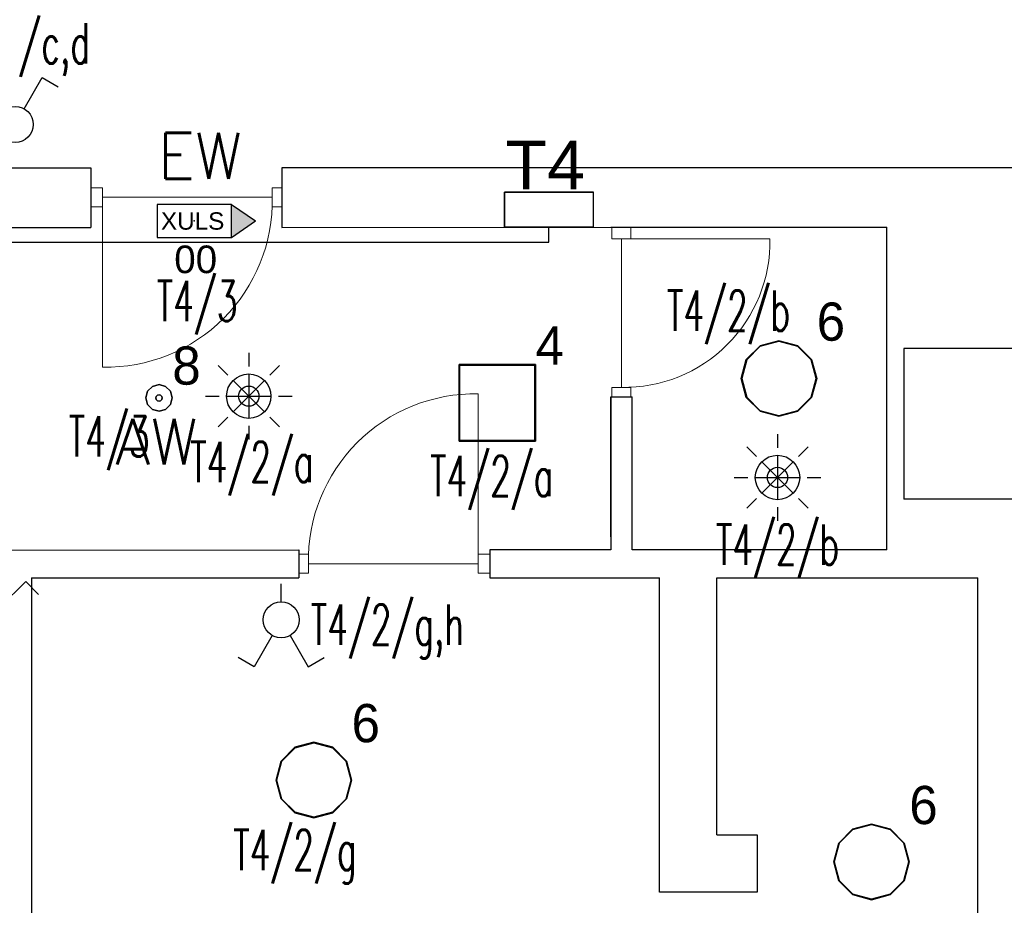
# Model space of a CAD drawing. Header units: millimetres. Extents: x 2260 to 32334, y -33324 to 11762.
# Tile 67 of 79: x 15226 to 15690, y 6501 to 6918. Entities that reach past the tile are written whole.
import ezdxf
from ezdxf.enums import TextEntityAlignment as Align

# ---------------------------------------------------------------- set-up
doc = ezdxf.new("R2010")
doc.units = ezdxf.units.MM
for name, color, linetype in [('_HYBRYD_EW_AT', 1, 'Continuous'), ('DLX_BLD0_LUM', 142, 'Continuous'), ('DLX_BLD0_LUMKEY_IDX', 142, 'Continuous'), ('DLX_BLD1_LUM', 142, 'Continuous'), ('DLX_BLD1_LUMKEY_IDX', 142, 'Continuous'), ('E_gniazda wtyczkowe i siła', 1, 'Continuous'), ('EL_OS_Adres_Opraw', 7, 'Continuous'), ('EL_OSPRZĘT OŚW.', 142, 'Continuous')]:
    doc.layers.add(name, color=color, linetype=linetype)
doc.layers.add('stolarka', color=3, linetype='Continuous', lineweight=9)
doc.layers.add('ściany nośne', color=1, linetype='Continuous', lineweight=25)
doc.styles.add('ADESK1', font='romans', dxfattribs={"oblique": 15})
doc.styles.add('KO', font='simplex.shx')
doc.styles.get("Standard").update_dxf_attribs({"font": 'arial.ttf'})
doc.styles.add('TableTextStyle', font='txt')

# ---------------------------------------------------------------- blocks, each defined once
blk = doc.blocks.new('lacznik schodowy')
at = {"layer": 'EL_OSPRZĘT OŚW.'}
for p, q in [((-350.3, 180.3), (-289.2, 241.4)), ((-230.1, 60.1), (-350.3, 180.3)), ((-85, 0), (0, 0)), ((-109.9, -60.1), (10.3, -180.3)), ((10.3, -180.3), (-50.8, -241.4))]:
    blk.add_line(p, q, dxfattribs=at)
blk.add_circle((-170, 0), 85, dxfattribs=at)
blk = doc.blocks.new('PIR czujka 360')
at = {"layer": 'DLX_BLD0_LUM', "lineweight": -3}
for p, q in [((321553.3, -700568.2), (321553.3, -700632.1)), ((321454.3, -700673.1), (321409, -700627.9)), ((321652.2, -700673.1), (321697.5, -700627.9)), ((321553.3, -700772.1), (321479.3, -700698.2)), ((321553.3, -700667.6), (321553.3, -700876.7)), ((321553.3, -700772.1), (321627.2, -700698.2)), ((321349.3, -700772.1), (321413.3, -700772.1)), ((321448.7, -700772.1), (321657.8, -700772.1)), ((321553.3, -700772.1), (321479.3, -700846.1)), ((321553.3, -700772.1), (321627.2, -700846.1)), ((321693.2, -700772.1), (321757.2, -700772.1)), ((321454.3, -700871.1), (321409, -700916.3)), ((321652.2, -700871.1), (321697.5, -700916.3)), ((321553.3, -700912.1), (321553.3, -700976.1))]:
    blk.add_line(p, q, dxfattribs=at)
for radius in [104.6, 47.7]:
    blk.add_circle((321553.3, -700772.1), radius, dxfattribs=at)
blk = doc.blocks.new('XULS_AT')
at = {"layer": '_HYBRYD_EW_AT'}
h = blk.add_hatch(color=256, dxfattribs=at)
h.dxf.hatch_style = 1
h.paths.add_polyline_path([(-174.5, -77.5), (-174.5, 77.5), (175.5, 77.5), (175.5, 77.5), (288.4, 0.1), (175.5, -77.5), (175.5, -77.5)])
h.paths.add_polyline_path([(175.5, 77.5), (175.5, 77.5), (-174.5, 77.5), (-174.5, -77.5), (175.5, -77.5)], flags=17)
blk.add_point((0.5, 0))
for p in [(175.5, 77.5), (175.5, -77.5)]:
    blk.add_line(p, (288.4, 0.1), dxfattribs=at)
blk.add_lwpolyline([(175.5, 77.5), (-174.5, 77.5), (-174.5, -77.5), (175.5, -77.5)], close=True, dxfattribs=at)
blk.add_text('XULS', height=81.9, dxfattribs=at).set_placement((-156.8, -41.2))

msp = doc.modelspace()

# ---------------------------------------------------------------- linework, layer by layer
at = {"layer": 'DLX_BLD0_LUM'}
for points in [[(15575.345, 6764.065, 0), (15584.245, 6766.449, 0)], [(15584.245, 6766.449, 0), (15575.345, 6764.065, 0)], [(15584.245, 6766.449, 0), (15575.345, 6764.065, 0)], [(15575.345, 6764.065, 0), (15584.245, 6766.449, 0)], [(15584.245, 6766.199, 0), (15575.47, 6763.848, 0)], [(15575.47, 6763.848, 0), (15584.245, 6766.199, 0)], [(15584.245, 6766.449, 0), (15584.245, 6766.449, 0)], [(15584.245, 6766.449, 0), (15593.146, 6764.065, 0)], [(15593.146, 6764.065, 0), (15584.245, 6766.449, 0)], [(15584.245, 6766.449, 0), (15584.245, 6766.449, 0)], [(15593.146, 6764.065, 0), (15584.245, 6766.449, 0)], [(15584.245, 6766.449, 0), (15593.146, 6764.065, 0)], [(15593.02, 6763.848, 0), (15584.245, 6766.199, 0)], [(15584.245, 6766.199, 0), (15593.02, 6763.848, 0)], [(15568.83, 6757.549, 0), (15575.345, 6764.065, 0)], [(15575.345, 6764.065, 0), (15568.83, 6757.549, 0)], [(15575.345, 6764.065, 0), (15568.83, 6757.549, 0)], [(15568.83, 6757.549, 0), (15575.345, 6764.065, 0)], [(15575.47, 6763.848, 0), (15569.047, 6757.424, 0)], [(15569.047, 6757.424, 0), (15575.47, 6763.848, 0)], [(15575.345, 6764.065, 0), (15575.345, 6764.065, 0)], [(15575.345, 6764.065, 0), (15575.345, 6764.065, 0)], [(15599.444, 6757.424, 0), (15593.02, 6763.848, 0)], [(15593.02, 6763.848, 0), (15599.444, 6757.424, 0)], [(15593.146, 6764.065, 0), (15593.146, 6764.065, 0)], [(15593.146, 6764.065, 0), (15599.661, 6757.549, 0)], [(15599.661, 6757.549, 0), (15593.146, 6764.065, 0)], [(15593.146, 6764.065, 0), (15593.146, 6764.065, 0)], [(15599.661, 6757.549, 0), (15593.146, 6764.065, 0)], [(15593.146, 6764.065, 0), (15599.661, 6757.549, 0)], [(15433.535, 6719.174, 0), (15433.535, 6755.174, 0)], [(15433.535, 6755.174, 0), (15433.535, 6755.174, 0)], [(15433.535, 6755.174, 0), (15433.535, 6719.174, 0)], [(15433.535, 6755.174, 0), (15469.535, 6755.174, 0)], [(15469.535, 6755.174, 0), (15433.535, 6755.174, 0)], [(15433.535, 6755.174, 0), (15433.535, 6755.174, 0)], [(15433.535, 6755.174, 0), (15433.535, 6719.174, 0)], [(15469.535, 6755.174, 0), (15433.535, 6755.174, 0)], [(15433.535, 6719.174, 0), (15433.535, 6755.174, 0)], [(15433.535, 6755.174, 0), (15469.535, 6755.174, 0)], [(15469.535, 6755.174, 0), (15469.535, 6719.174, 0)], [(15469.535, 6719.174, 0), (15469.535, 6755.174, 0)], [(15469.535, 6755.174, 0), (15469.535, 6755.174, 0)], [(15469.535, 6755.174, 0), (15469.535, 6755.174, 0)], [(15469.535, 6719.174, 0), (15469.535, 6755.174, 0)], [(15469.535, 6755.174, 0), (15469.535, 6719.174, 0)], [(15566.445, 6748.649, 0), (15568.83, 6757.549, 0)], [(15568.83, 6757.549, 0), (15566.445, 6748.649, 0)], [(15568.83, 6757.549, 0), (15566.445, 6748.649, 0)], [(15566.445, 6748.649, 0), (15568.83, 6757.549, 0)], [(15569.047, 6757.424, 0), (15566.695, 6748.649, 0)], [(15566.695, 6748.649, 0), (15569.047, 6757.424, 0)], [(15568.83, 6757.549, 0), (15568.83, 6757.549, 0)], [(15568.83, 6757.549, 0), (15568.83, 6757.549, 0)], [(15601.796, 6748.649, 0), (15599.444, 6757.424, 0)], [(15599.444, 6757.424, 0), (15601.796, 6748.649, 0)], [(15599.661, 6757.549, 0), (15599.661, 6757.549, 0)], [(15599.661, 6757.549, 0), (15602.045, 6748.649, 0)], [(15602.045, 6748.649, 0), (15599.661, 6757.549, 0)], [(15599.661, 6757.549, 0), (15599.661, 6757.549, 0)], [(15602.045, 6748.649, 0), (15599.661, 6757.549, 0)], [(15599.661, 6757.549, 0), (15602.045, 6748.649, 0)], [(15433.785, 6754.924, 0), (15433.785, 6719.424, 0)], [(15469.285, 6754.924, 0), (15433.785, 6754.924, 0)], [(15433.785, 6719.424, 0), (15433.785, 6754.924, 0)], [(15433.785, 6754.924, 0), (15469.285, 6754.924, 0)], [(15469.285, 6719.424, 0), (15469.285, 6754.924, 0)], [(15469.285, 6754.924, 0), (15469.285, 6719.424, 0)], [(15568.83, 6739.749, 0), (15566.445, 6748.649, 0)], [(15566.445, 6748.649, 0), (15566.445, 6748.649, 0)], [(15566.445, 6748.649, 0), (15568.83, 6739.749, 0)], [(15566.445, 6748.649, 0), (15566.445, 6748.649, 0)], [(15566.445, 6748.649, 0), (15568.83, 6739.749, 0)], [(15568.83, 6739.749, 0), (15566.445, 6748.649, 0)], [(15566.695, 6748.649, 0), (15569.047, 6739.874, 0)], [(15569.047, 6739.874, 0), (15566.695, 6748.649, 0)], [(15599.444, 6739.874, 0), (15601.796, 6748.649, 0)], [(15601.796, 6748.649, 0), (15599.444, 6739.874, 0)], [(15602.045, 6748.649, 0), (15599.661, 6739.749, 0)], [(15599.661, 6739.749, 0), (15602.045, 6748.649, 0)], [(15599.661, 6739.749, 0), (15602.045, 6748.649, 0)], [(15602.045, 6748.649, 0), (15599.661, 6739.749, 0)], [(15602.045, 6748.649, 0), (15602.045, 6748.649, 0)], [(15602.045, 6748.649, 0), (15602.045, 6748.649, 0)], [(15575.345, 6733.234, 0), (15568.83, 6739.749, 0)], [(15568.83, 6739.749, 0), (15568.83, 6739.749, 0)], [(15568.83, 6739.749, 0), (15575.345, 6733.234, 0)], [(15568.83, 6739.749, 0), (15568.83, 6739.749, 0)], [(15568.83, 6739.749, 0), (15575.345, 6733.234, 0)], [(15575.345, 6733.234, 0), (15568.83, 6739.749, 0)], [(15569.047, 6739.874, 0), (15575.47, 6733.451, 0)], [(15575.47, 6733.451, 0), (15569.047, 6739.874, 0)], [(15593.02, 6733.451, 0), (15599.444, 6739.874, 0)], [(15599.444, 6739.874, 0), (15593.02, 6733.451, 0)], [(15599.661, 6739.749, 0), (15593.146, 6733.234, 0)], [(15593.146, 6733.234, 0), (15599.661, 6739.749, 0)], [(15593.146, 6733.234, 0), (15599.661, 6739.749, 0)], [(15599.661, 6739.749, 0), (15593.146, 6733.234, 0)], [(15599.661, 6739.749, 0), (15599.661, 6739.749, 0)], [(15599.661, 6739.749, 0), (15599.661, 6739.749, 0)], [(15584.245, 6730.849, 0), (15575.345, 6733.234, 0)], [(15575.345, 6733.234, 0), (15575.345, 6733.234, 0)], [(15575.345, 6733.234, 0), (15584.245, 6730.849, 0)], [(15575.345, 6733.234, 0), (15575.345, 6733.234, 0)], [(15575.345, 6733.234, 0), (15584.245, 6730.849, 0)], [(15584.245, 6730.849, 0), (15575.345, 6733.234, 0)], [(15575.47, 6733.451, 0), (15584.245, 6731.099, 0)], [(15584.245, 6731.099, 0), (15575.47, 6733.451, 0)], [(15584.245, 6731.099, 0), (15593.02, 6733.451, 0)], [(15593.02, 6733.451, 0), (15584.245, 6731.099, 0)], [(15593.146, 6733.234, 0), (15584.245, 6730.849, 0)], [(15584.245, 6730.849, 0), (15593.146, 6733.234, 0)], [(15584.245, 6730.849, 0), (15593.146, 6733.234, 0)], [(15593.146, 6733.234, 0), (15584.245, 6730.849, 0)], [(15593.146, 6733.234, 0), (15593.146, 6733.234, 0)], [(15593.146, 6733.234, 0), (15593.146, 6733.234, 0)], [(15584.245, 6730.849, 0), (15584.245, 6730.849, 0)], [(15584.245, 6730.849, 0), (15584.245, 6730.849, 0)], [(15469.535, 6719.174, 0), (15433.535, 6719.174, 0)], [(15433.535, 6719.174, 0), (15433.535, 6719.174, 0)], [(15433.535, 6719.174, 0), (15469.535, 6719.174, 0)], [(15433.535, 6719.174, 0), (15433.535, 6719.174, 0)], [(15433.535, 6719.174, 0), (15469.535, 6719.174, 0)], [(15469.535, 6719.174, 0), (15433.535, 6719.174, 0)], [(15433.785, 6719.424, 0), (15469.285, 6719.424, 0)], [(15469.285, 6719.424, 0), (15433.785, 6719.424, 0)], [(15469.535, 6719.174, 0), (15469.535, 6719.174, 0)], [(15469.535, 6719.174, 0), (15469.535, 6719.174, 0)]]:
    msp.add_polyline3d(points, dxfattribs=at)
at = {"layer": 'DLX_BLD1_LUM'}
for points in [[(15285.883, 6739.506, 0), (15286.721, 6742.631, 0)], [(15286.721, 6742.631, 0), (15285.883, 6739.506, 0)], [(15286.721, 6742.631, 0), (15285.883, 6739.506, 0)], [(15285.883, 6739.506, 0), (15286.721, 6742.631, 0)], [(15286.721, 6742.631, 0), (15289.008, 6744.919, 0)], [(15289.008, 6744.919, 0), (15286.721, 6742.631, 0)], [(15289.008, 6744.919, 0), (15286.721, 6742.631, 0)], [(15286.721, 6742.631, 0), (15289.008, 6744.919, 0)], [(15286.721, 6742.631, 0), (15286.721, 6742.631, 0)], [(15286.721, 6742.631, 0), (15286.721, 6742.631, 0)], [(15289.008, 6744.919, 0), (15292.133, 6745.756, 0)], [(15292.133, 6745.756, 0), (15289.008, 6744.919, 0)], [(15292.133, 6745.756, 0), (15289.008, 6744.919, 0)], [(15289.008, 6744.919, 0), (15292.133, 6745.756, 0)], [(15289.008, 6744.919, 0), (15289.008, 6744.919, 0)], [(15289.008, 6744.919, 0), (15289.008, 6744.919, 0)], [(15292.133, 6745.756, 0), (15292.133, 6745.756, 0)], [(15292.133, 6745.756, 0), (15295.258, 6744.919, 0)], [(15295.258, 6744.919, 0), (15292.133, 6745.756, 0)], [(15292.133, 6745.756, 0), (15292.133, 6745.756, 0)], [(15295.258, 6744.919, 0), (15292.133, 6745.756, 0)], [(15292.133, 6745.756, 0), (15295.258, 6744.919, 0)], [(15295.258, 6744.919, 0), (15295.258, 6744.919, 0)], [(15295.258, 6744.919, 0), (15297.546, 6742.631, 0)], [(15297.546, 6742.631, 0), (15295.258, 6744.919, 0)], [(15295.258, 6744.919, 0), (15295.258, 6744.919, 0)], [(15297.546, 6742.631, 0), (15295.258, 6744.919, 0)], [(15295.258, 6744.919, 0), (15297.546, 6742.631, 0)], [(15297.546, 6742.631, 0), (15297.546, 6742.631, 0)], [(15297.546, 6742.631, 0), (15298.383, 6739.506, 0)], [(15298.383, 6739.506, 0), (15297.546, 6742.631, 0)], [(15297.546, 6742.631, 0), (15297.546, 6742.631, 0)], [(15298.383, 6739.506, 0), (15297.546, 6742.631, 0)], [(15297.546, 6742.631, 0), (15298.383, 6739.506, 0)], [(15286.721, 6736.381, 0), (15285.883, 6739.506, 0)], [(15285.883, 6739.506, 0), (15285.883, 6739.506, 0)], [(15285.883, 6739.506, 0), (15286.721, 6736.381, 0)], [(15285.883, 6739.506, 0), (15285.883, 6739.506, 0)], [(15285.883, 6739.506, 0), (15286.721, 6736.381, 0)], [(15286.721, 6736.381, 0), (15285.883, 6739.506, 0)], [(15290.834, 6740.256, 0), (15290.633, 6739.506, 0)], [(15290.633, 6739.506, 0), (15290.834, 6740.256, 0)], [(15290.633, 6739.506, 0), (15290.834, 6738.757, 0)], [(15290.834, 6738.757, 0), (15290.633, 6739.506, 0)], [(15291.383, 6740.805, 0), (15290.834, 6740.256, 0)], [(15290.834, 6740.256, 0), (15291.383, 6740.805, 0)], [(15290.834, 6738.757, 0), (15291.383, 6738.207, 0)], [(15291.383, 6738.207, 0), (15290.834, 6738.757, 0)], [(15292.133, 6741.007, 0), (15291.383, 6740.805, 0)], [(15291.383, 6740.805, 0), (15292.133, 6741.007, 0)], [(15291.383, 6738.207, 0), (15292.133, 6738.006, 0)], [(15292.133, 6738.006, 0), (15291.383, 6738.207, 0)], [(15292.883, 6740.805, 0), (15292.133, 6741.007, 0)], [(15292.133, 6741.007, 0), (15292.883, 6740.805, 0)], [(15292.133, 6738.006, 0), (15292.883, 6738.207, 0)], [(15292.883, 6738.207, 0), (15292.133, 6738.006, 0)], [(15293.433, 6740.256, 0), (15292.883, 6740.805, 0)], [(15292.883, 6740.805, 0), (15293.433, 6740.256, 0)], [(15292.883, 6738.207, 0), (15293.433, 6738.757, 0)], [(15293.433, 6738.757, 0), (15292.883, 6738.207, 0)], [(15293.633, 6739.506, 0), (15293.433, 6740.256, 0)], [(15293.433, 6740.256, 0), (15293.633, 6739.506, 0)], [(15293.433, 6738.757, 0), (15293.633, 6739.506, 0)], [(15293.633, 6739.506, 0), (15293.433, 6738.757, 0)], [(15298.383, 6739.506, 0), (15297.546, 6736.381, 0)], [(15297.546, 6736.381, 0), (15298.383, 6739.506, 0)], [(15297.546, 6736.381, 0), (15298.383, 6739.506, 0)], [(15298.383, 6739.506, 0), (15297.546, 6736.381, 0)], [(15298.383, 6739.506, 0), (15298.383, 6739.506, 0)], [(15298.383, 6739.506, 0), (15298.383, 6739.506, 0)], [(15289.008, 6734.094, 0), (15286.721, 6736.381, 0)], [(15286.721, 6736.381, 0), (15286.721, 6736.381, 0)], [(15286.721, 6736.381, 0), (15289.008, 6734.094, 0)], [(15286.721, 6736.381, 0), (15286.721, 6736.381, 0)], [(15286.721, 6736.381, 0), (15289.008, 6734.094, 0)], [(15289.008, 6734.094, 0), (15286.721, 6736.381, 0)], [(15292.133, 6733.256, 0), (15289.008, 6734.094, 0)], [(15289.008, 6734.094, 0), (15289.008, 6734.094, 0)], [(15289.008, 6734.094, 0), (15292.133, 6733.256, 0)], [(15289.008, 6734.094, 0), (15289.008, 6734.094, 0)], [(15289.008, 6734.094, 0), (15292.133, 6733.256, 0)], [(15292.133, 6733.256, 0), (15289.008, 6734.094, 0)], [(15295.258, 6734.094, 0), (15292.133, 6733.256, 0)], [(15292.133, 6733.256, 0), (15295.258, 6734.094, 0)], [(15292.133, 6733.256, 0), (15295.258, 6734.094, 0)], [(15295.258, 6734.094, 0), (15292.133, 6733.256, 0)], [(15292.133, 6733.256, 0), (15292.133, 6733.256, 0)], [(15292.133, 6733.256, 0), (15292.133, 6733.256, 0)], [(15297.546, 6736.381, 0), (15295.258, 6734.094, 0)], [(15295.258, 6734.094, 0), (15297.546, 6736.381, 0)], [(15295.258, 6734.094, 0), (15297.546, 6736.381, 0)], [(15297.546, 6736.381, 0), (15295.258, 6734.094, 0)], [(15295.258, 6734.094, 0), (15295.258, 6734.094, 0)], [(15295.258, 6734.094, 0), (15295.258, 6734.094, 0)], [(15297.546, 6736.381, 0), (15297.546, 6736.381, 0)], [(15297.546, 6736.381, 0), (15297.546, 6736.381, 0)], [(15349.648, 6568.475, 0), (15356.164, 6574.991, 0)], [(15356.164, 6574.991, 0), (15349.648, 6568.475, 0)], [(15356.164, 6574.991, 0), (15349.648, 6568.475, 0)], [(15349.648, 6568.475, 0), (15356.164, 6574.991, 0)], [(15356.288, 6574.774, 0), (15349.865, 6568.35, 0)], [(15349.865, 6568.35, 0), (15356.288, 6574.774, 0)], [(15356.164, 6574.991, 0), (15365.063, 6577.375, 0)], [(15365.063, 6577.375, 0), (15356.164, 6574.991, 0)], [(15365.063, 6577.375, 0), (15356.164, 6574.991, 0)], [(15356.164, 6574.991, 0), (15365.063, 6577.375, 0)], [(15356.164, 6574.991, 0), (15356.164, 6574.991, 0)], [(15356.164, 6574.991, 0), (15356.164, 6574.991, 0)], [(15365.063, 6577.125, 0), (15356.288, 6574.774, 0)], [(15356.288, 6574.774, 0), (15365.063, 6577.125, 0)], [(15365.063, 6577.375, 0), (15365.063, 6577.375, 0)], [(15365.063, 6577.375, 0), (15373.963, 6574.991, 0)], [(15373.963, 6574.991, 0), (15365.063, 6577.375, 0)], [(15365.063, 6577.375, 0), (15365.063, 6577.375, 0)], [(15373.963, 6574.991, 0), (15365.063, 6577.375, 0)], [(15365.063, 6577.375, 0), (15373.963, 6574.991, 0)], [(15373.839, 6574.774, 0), (15365.063, 6577.125, 0)], [(15365.063, 6577.125, 0), (15373.839, 6574.774, 0)], [(15380.262, 6568.35, 0), (15373.839, 6574.774, 0)], [(15373.839, 6574.774, 0), (15380.262, 6568.35, 0)], [(15373.963, 6574.991, 0), (15373.963, 6574.991, 0)], [(15373.963, 6574.991, 0), (15380.479, 6568.475, 0)], [(15380.479, 6568.475, 0), (15373.963, 6574.991, 0)], [(15373.963, 6574.991, 0), (15373.963, 6574.991, 0)], [(15380.479, 6568.475, 0), (15373.963, 6574.991, 0)], [(15373.963, 6574.991, 0), (15380.479, 6568.475, 0)], [(15347.263, 6559.575, 0), (15349.648, 6568.475, 0)], [(15349.648, 6568.475, 0), (15347.263, 6559.575, 0)], [(15349.648, 6568.475, 0), (15347.263, 6559.575, 0)], [(15347.263, 6559.575, 0), (15349.648, 6568.475, 0)], [(15349.865, 6568.35, 0), (15347.513, 6559.575, 0)], [(15347.513, 6559.575, 0), (15349.865, 6568.35, 0)], [(15349.648, 6568.475, 0), (15349.648, 6568.475, 0)], [(15349.648, 6568.475, 0), (15349.648, 6568.475, 0)], [(15382.613, 6559.575, 0), (15380.262, 6568.35, 0)], [(15380.262, 6568.35, 0), (15382.613, 6559.575, 0)], [(15380.479, 6568.475, 0), (15380.479, 6568.475, 0)], [(15380.479, 6568.475, 0), (15382.863, 6559.575, 0)], [(15382.863, 6559.575, 0), (15380.479, 6568.475, 0)], [(15380.479, 6568.475, 0), (15380.479, 6568.475, 0)], [(15382.863, 6559.575, 0), (15380.479, 6568.475, 0)], [(15380.479, 6568.475, 0), (15382.863, 6559.575, 0)], [(15349.648, 6550.675, 0), (15347.263, 6559.575, 0)], [(15347.263, 6559.575, 0), (15347.263, 6559.575, 0)], [(15347.263, 6559.575, 0), (15349.648, 6550.675, 0)], [(15347.263, 6559.575, 0), (15347.263, 6559.575, 0)], [(15347.263, 6559.575, 0), (15349.648, 6550.675, 0)], [(15349.648, 6550.675, 0), (15347.263, 6559.575, 0)], [(15347.513, 6559.575, 0), (15349.865, 6550.8, 0)], [(15349.865, 6550.8, 0), (15347.513, 6559.575, 0)], [(15380.262, 6550.8, 0), (15382.613, 6559.575, 0)], [(15382.613, 6559.575, 0), (15380.262, 6550.8, 0)], [(15382.863, 6559.575, 0), (15380.479, 6550.675, 0)], [(15380.479, 6550.675, 0), (15382.863, 6559.575, 0)], [(15380.479, 6550.675, 0), (15382.863, 6559.575, 0)], [(15382.863, 6559.575, 0), (15380.479, 6550.675, 0)], [(15382.863, 6559.575, 0), (15382.863, 6559.575, 0)], [(15382.863, 6559.575, 0), (15382.863, 6559.575, 0)], [(15356.164, 6544.16, 0), (15349.648, 6550.675, 0)], [(15349.648, 6550.675, 0), (15349.648, 6550.675, 0)], [(15349.648, 6550.675, 0), (15356.164, 6544.16, 0)], [(15349.648, 6550.675, 0), (15349.648, 6550.675, 0)], [(15349.648, 6550.675, 0), (15356.164, 6544.16, 0)], [(15356.164, 6544.16, 0), (15349.648, 6550.675, 0)], [(15349.865, 6550.8, 0), (15356.288, 6544.377, 0)], [(15356.288, 6544.377, 0), (15349.865, 6550.8, 0)], [(15373.839, 6544.377, 0), (15380.262, 6550.8, 0)], [(15380.262, 6550.8, 0), (15373.839, 6544.377, 0)], [(15380.479, 6550.675, 0), (15373.963, 6544.16, 0)], [(15373.963, 6544.16, 0), (15380.479, 6550.675, 0)], [(15373.963, 6544.16, 0), (15380.479, 6550.675, 0)], [(15380.479, 6550.675, 0), (15373.963, 6544.16, 0)], [(15380.479, 6550.675, 0), (15380.479, 6550.675, 0)], [(15380.479, 6550.675, 0), (15380.479, 6550.675, 0)], [(15365.063, 6541.775, 0), (15356.164, 6544.16, 0)], [(15356.164, 6544.16, 0), (15356.164, 6544.16, 0)], [(15356.164, 6544.16, 0), (15365.063, 6541.775, 0)], [(15356.164, 6544.16, 0), (15356.164, 6544.16, 0)], [(15356.164, 6544.16, 0), (15365.063, 6541.775, 0)], [(15365.063, 6541.775, 0), (15356.164, 6544.16, 0)], [(15356.288, 6544.377, 0), (15365.063, 6542.025, 0)], [(15365.063, 6542.025, 0), (15356.288, 6544.377, 0)], [(15365.063, 6542.025, 0), (15373.839, 6544.377, 0)], [(15373.839, 6544.377, 0), (15365.063, 6542.025, 0)], [(15373.963, 6544.16, 0), (15365.063, 6541.775, 0)], [(15365.063, 6541.775, 0), (15373.963, 6544.16, 0)], [(15365.063, 6541.775, 0), (15373.963, 6544.16, 0)], [(15373.963, 6544.16, 0), (15365.063, 6541.775, 0)], [(15365.063, 6541.775, 0), (15365.063, 6541.775, 0)], [(15365.063, 6541.775, 0), (15365.063, 6541.775, 0)], [(15373.963, 6544.16, 0), (15373.963, 6544.16, 0)], [(15373.963, 6544.16, 0), (15373.963, 6544.16, 0)], [(15618.967, 6536.433, 0), (15627.867, 6538.817, 0)], [(15627.867, 6538.817, 0), (15618.967, 6536.433, 0)], [(15627.867, 6538.817, 0), (15618.967, 6536.433, 0)], [(15618.967, 6536.433, 0), (15627.867, 6538.817, 0)], [(15627.867, 6538.567, 0), (15619.091, 6536.216, 0)], [(15619.091, 6536.216, 0), (15627.867, 6538.567, 0)], [(15627.867, 6538.817, 0), (15627.867, 6538.817, 0)], [(15627.867, 6538.817, 0), (15636.766, 6536.433, 0)], [(15636.766, 6536.433, 0), (15627.867, 6538.817, 0)], [(15627.867, 6538.817, 0), (15627.867, 6538.817, 0)], [(15636.766, 6536.433, 0), (15627.867, 6538.817, 0)], [(15627.867, 6538.817, 0), (15636.766, 6536.433, 0)], [(15636.642, 6536.216, 0), (15627.867, 6538.567, 0)], [(15627.867, 6538.567, 0), (15636.642, 6536.216, 0)], [(15612.452, 6529.917, 0), (15618.967, 6536.433, 0)], [(15618.967, 6536.433, 0), (15612.452, 6529.917, 0)], [(15618.967, 6536.433, 0), (15612.452, 6529.917, 0)], [(15612.452, 6529.917, 0), (15618.967, 6536.433, 0)], [(15619.091, 6536.216, 0), (15612.668, 6529.792, 0)], [(15612.668, 6529.792, 0), (15619.091, 6536.216, 0)], [(15618.967, 6536.433, 0), (15618.967, 6536.433, 0)], [(15618.967, 6536.433, 0), (15618.967, 6536.433, 0)], [(15643.065, 6529.792, 0), (15636.642, 6536.216, 0)], [(15636.642, 6536.216, 0), (15643.065, 6529.792, 0)], [(15636.766, 6536.433, 0), (15636.766, 6536.433, 0)], [(15636.766, 6536.433, 0), (15643.282, 6529.917, 0)], [(15643.282, 6529.917, 0), (15636.766, 6536.433, 0)], [(15636.766, 6536.433, 0), (15636.766, 6536.433, 0)], [(15643.282, 6529.917, 0), (15636.766, 6536.433, 0)], [(15636.766, 6536.433, 0), (15643.282, 6529.917, 0)], [(15610.067, 6521.017, 0), (15612.452, 6529.917, 0)], [(15612.452, 6529.917, 0), (15610.067, 6521.017, 0)], [(15612.452, 6529.917, 0), (15610.067, 6521.017, 0)], [(15610.067, 6521.017, 0), (15612.452, 6529.917, 0)], [(15612.668, 6529.792, 0), (15610.317, 6521.017, 0)], [(15610.317, 6521.017, 0), (15612.668, 6529.792, 0)], [(15612.452, 6529.917, 0), (15612.452, 6529.917, 0)], [(15612.452, 6529.917, 0), (15612.452, 6529.917, 0)], [(15645.417, 6521.017, 0), (15643.065, 6529.792, 0)], [(15643.065, 6529.792, 0), (15645.417, 6521.017, 0)], [(15643.282, 6529.917, 0), (15643.282, 6529.917, 0)], [(15643.282, 6529.917, 0), (15645.667, 6521.017, 0)], [(15645.667, 6521.017, 0), (15643.282, 6529.917, 0)], [(15643.282, 6529.917, 0), (15643.282, 6529.917, 0)], [(15645.667, 6521.017, 0), (15643.282, 6529.917, 0)], [(15643.282, 6529.917, 0), (15645.667, 6521.017, 0)], [(15612.452, 6512.117, 0), (15610.067, 6521.017, 0)], [(15610.067, 6521.017, 0), (15610.067, 6521.017, 0)], [(15610.067, 6521.017, 0), (15612.452, 6512.117, 0)], [(15610.067, 6521.017, 0), (15610.067, 6521.017, 0)], [(15610.067, 6521.017, 0), (15612.452, 6512.117, 0)], [(15612.452, 6512.117, 0), (15610.067, 6521.017, 0)], [(15610.317, 6521.017, 0), (15612.668, 6512.242, 0)], [(15612.668, 6512.242, 0), (15610.317, 6521.017, 0)], [(15643.065, 6512.242, 0), (15645.417, 6521.017, 0)], [(15645.417, 6521.017, 0), (15643.065, 6512.242, 0)], [(15645.667, 6521.017, 0), (15643.282, 6512.117, 0)], [(15643.282, 6512.117, 0), (15645.667, 6521.017, 0)], [(15643.282, 6512.117, 0), (15645.667, 6521.017, 0)], [(15645.667, 6521.017, 0), (15643.282, 6512.117, 0)], [(15645.667, 6521.017, 0), (15645.667, 6521.017, 0)], [(15645.667, 6521.017, 0), (15645.667, 6521.017, 0)], [(15618.967, 6505.602, 0), (15612.452, 6512.117, 0)], [(15612.452, 6512.117, 0), (15612.452, 6512.117, 0)], [(15612.452, 6512.117, 0), (15618.967, 6505.602, 0)], [(15612.452, 6512.117, 0), (15612.452, 6512.117, 0)], [(15612.452, 6512.117, 0), (15618.967, 6505.602, 0)], [(15618.967, 6505.602, 0), (15612.452, 6512.117, 0)], [(15612.668, 6512.242, 0), (15619.091, 6505.819, 0)], [(15619.091, 6505.819, 0), (15612.668, 6512.242, 0)], [(15636.642, 6505.819, 0), (15643.065, 6512.242, 0)], [(15643.065, 6512.242, 0), (15636.642, 6505.819, 0)], [(15643.282, 6512.117, 0), (15636.766, 6505.602, 0)], [(15636.766, 6505.602, 0), (15643.282, 6512.117, 0)], [(15636.766, 6505.602, 0), (15643.282, 6512.117, 0)], [(15643.282, 6512.117, 0), (15636.766, 6505.602, 0)], [(15643.282, 6512.117, 0), (15643.282, 6512.117, 0)], [(15643.282, 6512.117, 0), (15643.282, 6512.117, 0)], [(15627.867, 6503.217, 0), (15618.967, 6505.602, 0)], [(15618.967, 6505.602, 0), (15618.967, 6505.602, 0)], [(15618.967, 6505.602, 0), (15627.867, 6503.217, 0)], [(15618.967, 6505.602, 0), (15618.967, 6505.602, 0)], [(15618.967, 6505.602, 0), (15627.867, 6503.217, 0)], [(15627.867, 6503.217, 0), (15618.967, 6505.602, 0)], [(15619.091, 6505.819, 0), (15627.867, 6503.467, 0)], [(15627.867, 6503.467, 0), (15619.091, 6505.819, 0)], [(15627.867, 6503.467, 0), (15636.642, 6505.819, 0)], [(15636.642, 6505.819, 0), (15627.867, 6503.467, 0)], [(15636.766, 6505.602, 0), (15627.867, 6503.217, 0)], [(15627.867, 6503.217, 0), (15636.766, 6505.602, 0)], [(15627.867, 6503.217, 0), (15636.766, 6505.602, 0)], [(15636.766, 6505.602, 0), (15627.867, 6503.217, 0)], [(15636.766, 6505.602, 0), (15636.766, 6505.602, 0)], [(15636.766, 6505.602, 0), (15636.766, 6505.602, 0)], [(15627.867, 6503.217, 0), (15627.867, 6503.217, 0)], [(15627.867, 6503.217, 0), (15627.867, 6503.217, 0)]]:
    msp.add_polyline3d(points, dxfattribs=at)
at = {"layer": 'E_gniazda wtyczkowe i siła'}
for p, q in [((15475.894, 6812.838), (15475.781, 6819.714)), ((13559.256, 6812.838), (15475.894, 6812.838))]:
    msp.add_line(p, q, dxfattribs=at)
for points in [[(15454.899, 6819.714), (15454.899, 6836.342), (15496.663, 6836.342), (15496.663, 6819.714)], [(15455.012, 6820), (15455.012, 6836.628), (15496.776, 6836.628), (15496.776, 6820)]]:
    msp.add_lwpolyline(points, close=True, dxfattribs=at)
at = {"layer": 'EL_OSPRZĘT OŚW.'}
for p, q in [((15228.614, 6875.677), (15237.114, 6890.4)), ((15237.114, 6890.4), (15244.598, 6886.079)), ((15349.685, 6643.498), (15349.685, 6651.998)), ((15345.435, 6627.637), (15336.935, 6612.914)), ((15353.935, 6627.637), (15362.435, 6612.914)), ((15336.935, 6612.914), (15329.451, 6617.235)), ((15362.435, 6612.914), (15369.919, 6617.235))]:
    msp.add_line(p, q, dxfattribs=at)
for centre in [(15224.364, 6868.316), (15349.685, 6634.998)]:
    msp.add_circle(centre, 8.5, dxfattribs=at)
at = {"layer": 'stolarka', "color": 0}
for p, q in [((15265.526, 6838.509), (15260.026, 6838.509)), ((15265.526, 6829.509), (15265.526, 6838.509)), ((15265.526, 6834.009), (15345.526, 6834.009)), ((15265.526, 6834.009), (15265.526, 6754.009)), ((15345.526, 6838.509), (15350.026, 6838.509)), ((15345.526, 6829.509), (15345.526, 6838.509)), ((15265.526, 6829.509), (15260.026, 6829.509)), ((15345.526, 6829.509), (15350.026, 6829.509)), ((15505.526, 6814.499), (15505.526, 6819.999)), ((15514.526, 6814.499), (15514.526, 6819.999)), ((15514.526, 6814.499), (15505.526, 6814.499)), ((15510.026, 6814.499), (15580.026, 6814.499)), ((15510.026, 6814.499), (15510.026, 6744.499)), ((15442.527, 6661.42), (15442.527, 6741.42)), ((15505.526, 6744.499), (15505.526, 6739.999)), ((15514.526, 6744.499), (15505.526, 6744.499)), ((15514.526, 6744.499), (15514.526, 6739.999)), ((15362.527, 6665.92), (15358.027, 6665.92)), ((15362.527, 6665.92), (15362.527, 6656.92)), ((15442.527, 6665.92), (15448.027, 6665.92)), ((15442.527, 6665.92), (15442.527, 6656.92)), ((15442.527, 6661.42), (15362.527, 6661.42)), ((15362.527, 6656.92), (15358.027, 6656.92)), ((15442.527, 6656.92), (15448.027, 6656.92))]:
    msp.add_line(p, q, dxfattribs=at)
for points in [[(15265.526, 6754.009, 0.4257353), (15345.526, 6834.009)], [(15580.026, 6814.499, -0.4254803), (15510.026, 6744.499)], [(15442.527, 6741.42, 0.4257353), (15362.527, 6661.42)]]:
    msp.add_lwpolyline(points, format="xyb", dxfattribs=at)
at = {"layer": 'ściany nośne', "color": 0}
for p, q in [((15195.026, 6847.842), (15260.026, 6847.842)), ((15260.026, 6847.842), (15260.026, 6819.842)), ((15857.026, 6847.842), (15350.026, 6847.842)), ((15350.026, 6847.842), (15350.026, 6819.842)), ((15195.026, 6819.842), (15260.026, 6819.842)), ((15350.026, 6819.842), (15511.026, 6819.999)), ((15505.026, 6819.999), (15515.026, 6819.999)), ((15505.026, 6819.999), (15515.026, 6819.999)), ((15515.026, 6819.999), (15635.026, 6819.999)), ((15635.026, 6667.999), (15635.026, 6819.999)), ((15720.026, 6762.842), (15643.026, 6762.842)), ((15643.026, 6762.842), (15643.026, 6691.842)), ((15505.026, 6739.999), (15505.026, 6667.999)), ((15505.026, 6674.15), (15505.026, 6739.999)), ((15505.026, 6739.999), (15515.026, 6739.999)), ((15515.026, 6667.999), (15515.026, 6739.999)), ((15720.026, 6691.842), (15643.026, 6691.842)), ((15207.021, 6667.859), (15358.027, 6667.999)), ((15358.027, 6667.999), (15358.027, 6654.842)), ((15448.027, 6667.999), (15448.027, 6654.842)), ((15505.026, 6667.999), (15448.027, 6667.999)), ((15635.026, 6667.999), (15515.026, 6667.999)), ((15232.026, 6654.842), (15358.027, 6654.842)), ((15232.026, 6654.842), (15232.026, 6247.842)), ((15448.027, 6654.842), (15528.026, 6654.842)), ((15528.026, 6506.842), (15528.026, 6654.842)), ((15555.026, 6654.842), (15678.026, 6654.842)), ((15555.026, 6533.842), (15555.026, 6654.842)), ((15678.026, 6247.842), (15678.026, 6654.842)), ((15555.026, 6533.842), (15574.026, 6533.842)), ((15574.026, 6533.842), (15574.026, 6506.842)), ((15574.026, 6506.842), (15528.026, 6506.842))]:
    msp.add_line(p, q, dxfattribs=at)

# ---------------------------------------------------------------- block references
at = {"layer": '_HYBRYD_EW_AT', "xscale": 0.1, "yscale": 0.1, "zscale": 0.1}
msp.add_blockref('XULS_AT', (15308.726, 6822.859), dxfattribs=at)
at = {"layer": 'DLX_BLD0_LUM', "lineweight": -3, "xscale": 0.1, "yscale": 0.1, "zscale": 0.1}
for p in [(-16820.898, 76817.548), (-16571.767, 76779.271)]:
    msp.add_blockref('PIR czujka 360', p, dxfattribs=at)
at = {"layer": 'EL_OSPRZĘT OŚW.', "xscale": 0.1, "yscale": 0.1, "zscale": 0.1, "rotation": 89.99999999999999}
msp.add_blockref('lacznik schodowy', (15211.283, 6652.055, 1122), dxfattribs=at)

# ---------------------------------------------------------------- texts
at = {"layer": '_HYBRYD_EW_AT'}
msp.add_text('00', height=13, dxfattribs=at).set_placement((15299.32, 6798.273))
at = {"layer": 'DLX_BLD0_LUMKEY_IDX', "style": 'TableTextStyle'}
for s, p in [('6', (15602.045, 6766.449)), ('4', (15469.535, 6755.174))]:
    msp.add_text(s, height=18, dxfattribs=at).set_placement(p)
at = {"layer": 'DLX_BLD1_LUM', "color": 240, "style": 'KO'}
for s, p in [('EW', (15291.507, 6842.738)), ('AW', (15271.444, 6708.121))]:
    msp.add_text(s, height=21.6, dxfattribs=at).set_placement(p)
at = {"layer": 'DLX_BLD1_LUMKEY_IDX', "style": 'TableTextStyle'}
for s, p in [('8', (15298.383, 6745.756)), ('6', (15382.863, 6577.375)), ('6', (15645.667, 6538.817))]:
    msp.add_text(s, height=18, dxfattribs=at).set_placement(p)
at = {"layer": 'EL_OS_Adres_Opraw', "style": 'ADESK1', "width": 0.6}
for s, p in [('T4/1/c,d', (15223.761, 6915.981)), ('T4/3', (15310.072, 6794.711, 1.103)), ('T4/2/b', (15560.486, 6790.095, 1.103)), ('T4/3', (15268.621, 6730.87, 1.103)), ('T4/2/a', (15335.878, 6718.913, 1.103)), ('T4/2/a', (15448.903, 6712.18, 1.103)), ('T4/2/b', (15583.572, 6679.955, 1.103)), ('T4/2/g,h', (15399.735, 6642.195, 1.103)), ('T4/2/g', (15356.168, 6536.117, 1.103))]:
    msp.add_text(s, height=19, rotation=360, dxfattribs=at).set_placement(p, align=Align.TOP_CENTER)
at = {"layer": 'EL_OS_Adres_Opraw'}
msp.add_text('T4', height=23, dxfattribs=at).set_placement((15455.321, 6837.685))

doc.saveas('drawing.dxf')
